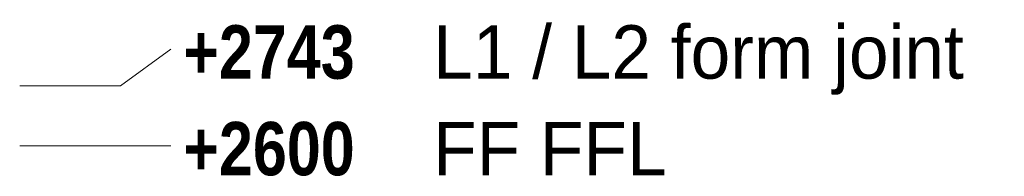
# Model space of a CAD drawing. Header units: millimetres. Extents: x -24789 to 3246, y -11790 to 14439.
# Tile 31 of 32: x 880 to 3227, y 2528 to 2900. Entities that reach past the tile are written whole.
import ezdxf

# ---------------------------------------------------------------- set-up
doc = ezdxf.new("R2010")
doc.units = ezdxf.units.MM
doc.layers.add('LINE-STEEL', color=7, linetype='Continuous')
doc.layers.add('TEXT-STEEL', color=7, linetype='Continuous')
doc.styles.add('OpenSansCondensed-Bold', font='OpenSansCondensed-Bold.ttf')

msp = doc.modelspace()

# ---------------------------------------------------------------- linework, layer by layer
at = {"layer": 'LINE-STEEL', "lineweight": 5}
for p, q in [((1120, 2743), (1240, 2830)), ((880, 2743), (1120, 2743)), ((880, 2600), (1120, 2600)), ((1120, 2600), (1240, 2600))]:
    msp.add_line(p, q, dxfattribs=at)

# ---------------------------------------------------------------- texts
at = {"layer": 'TEXT-STEEL', "style": 'OpenSansCondensed-Bold'}
for s, p in [('+2743', (1270, 2760)), ('+2600', (1270, 2530))]:
    msp.add_text(s, height=127, dxfattribs=at).set_placement(p)
at = {"layer": 'TEXT-STEEL'}
for s, p in [('L1 / L2 form joint', (1865.5, 2760)), ('FF FFL', (1865.5, 2530))]:
    msp.add_text(s, height=127, dxfattribs=at).set_placement(p)

doc.saveas('drawing.dxf')
